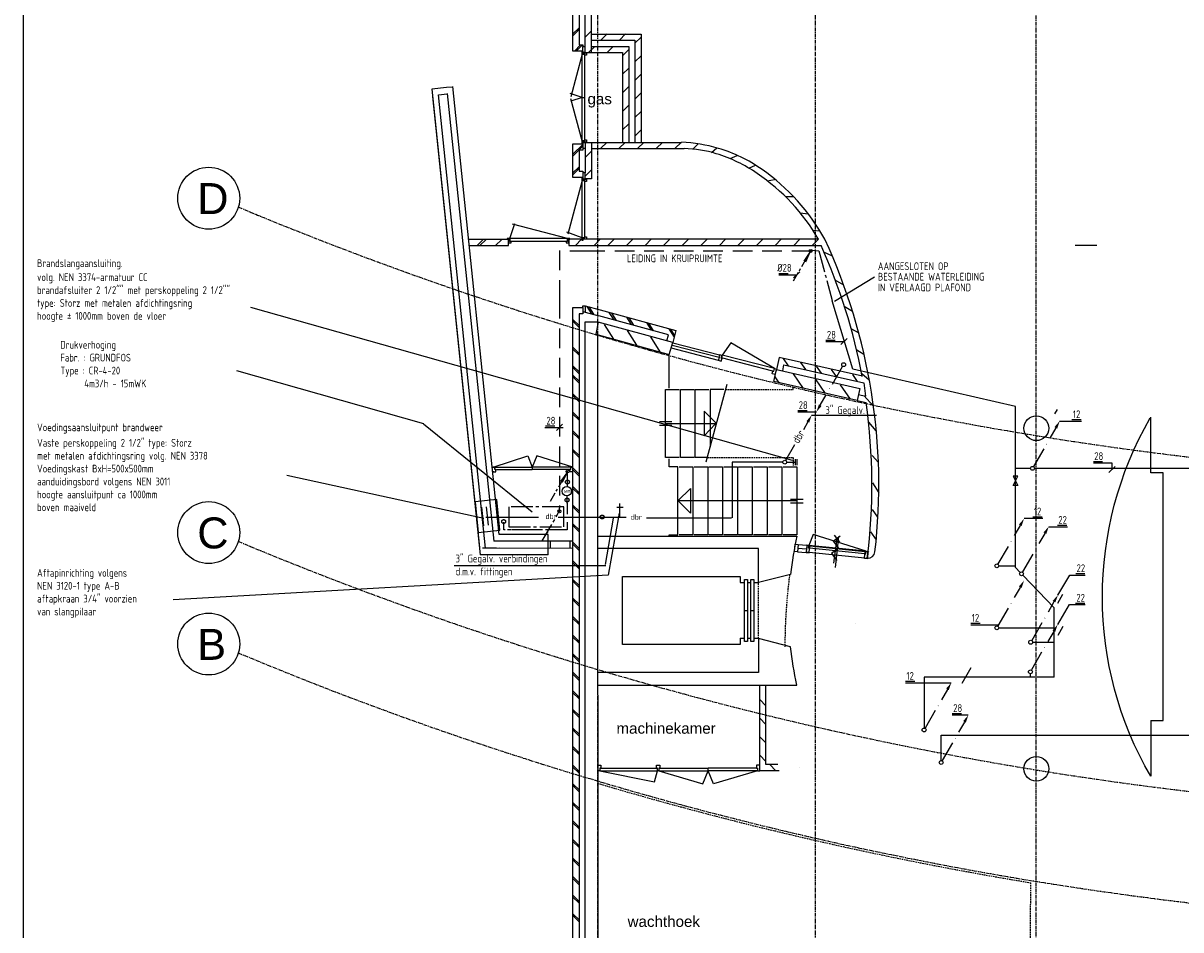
# Model space of a CAD drawing. Extents: x -132501 to 411300, y -42818 to 427495.
# Tile 243 of 256: x 118560 to 137256, y 213390 to 228034. Entities that reach past the tile are written whole.
import ezdxf

# ---------------------------------------------------------------- set-up
doc = ezdxf.new("R2010")
doc.units = 0
doc.header["$LTSCALE"] = 50
for name, pattern in [('CENTER', [2, 1.25, -0.25, 0.25, -0.25]), ('DASHDOT', [300, 250, -25, 0, -25]), ('DASHED', [0.75, 0.5, -0.25]), ('DOT', [50, 0, -50]), ('HIDDEN', [9.525, 6.35, -3.175]), ('KWATER', [10, 7, -1, 1, -1])]:
    doc.linetypes.add(name, pattern=pattern)
doc.layers.get('0').update_dxf_attribs({"linetype": 'CONTINUOUS'})
for name, color, linetype in [('53---0--WATERINST', 2, 'CONTINUOUS'), ('53WA', 3, 'DASHDOT'), ('BOUW', 1, 'CONTINUOUS'), ('KADER', 7, 'CONTINUOUS'), ('STRAMIEN', 2, 'CENTER')]:
    doc.layers.add(name, color=color, linetype=linetype)
doc.styles.add('ISO18', font='iso', dxfattribs={"width": 0.9, "height": 100})
doc.styles.add('ISO25', font='ISO', dxfattribs={"width": 0.9, "height": 125})
doc.styles.get("Standard").update_dxf_attribs({"font": 'ARIAL.TTF'})

# ---------------------------------------------------------------- blocks, each defined once
blk = doc.blocks.new('KADERA0')
at = {"layer": 'KADER', "color": 4}
blk.add_line((25, 831), (25, 10), dxfattribs=at)
blk = doc.blocks.new('KW2')
at = {"color": 2, "linetype": 'Continuous'}
for p, q in [((376, 653), (281, 488)), ((181, 315), (17, 31))]:
    blk.add_line(p, q, dxfattribs=at)
blk.add_circle((0, 0), 31.2, dxfattribs=at)
blk.add_solid([(356, 668), (399, 643), (440, 764)], dxfattribs=at)
at = {"color": 2, "linetype": 'Continuous', "style": 'ISO25', "width": 0.9}
blk.add_text('.', height=125, rotation=240, dxfattribs=at).set_placement((229, 407))
blk = doc.blocks.new('DBR2')
at = {"layer": '53WA', "color": 2, "linetype": 'Continuous'}
for p, q in [((373, 650), (301, 524)), ((159, 279), (14, 27))]:
    blk.add_line(p, q, dxfattribs=at)
blk.add_circle((0, 0), 31.2, dxfattribs=at)
blk.add_solid([(350, 663), (394, 638), (434, 759)], dxfattribs=at)
at = {"layer": '53WA', "color": 1, "linetype": 'Continuous', "style": 'ISO25', "width": 0.9}
blk.add_text('dbr', height=125, rotation=60, dxfattribs=at).set_placement((221, 290))
blk = doc.blocks.new('KW3')
at = {"color": 2, "linetype": 'Continuous'}
for p, q in [((-181, -315), (-17, -31)), ((-376, -653), (-281, -488))]:
    blk.add_line(p, q, dxfattribs=at)
blk.add_circle((0, 0), 31.2, dxfattribs=at)
blk.add_solid([(-356, -668), (-399, -643), (-440, -764)], dxfattribs=at)
at = {"color": 2, "linetype": 'Continuous', "style": 'ISO25', "width": 0.9}
blk.add_text('.', height=125, rotation=60, dxfattribs=at).set_placement((-229, -407))
blk = doc.blocks.new('L')
at = {"layer": '53WA', "color": 1, "linetype": 'DASHDOT'}
blk.add_line((-50, -50), (50, 50), dxfattribs=at)
blk = doc.blocks.new('13203', base_point=(6000, 4000))
at = {"layer": 'BOUW', "linetype": 'Continuous'}
for p, q in [((6500, 3750), (6500, 4250)), ((6000, 4050), (7000, 4050)), ((6000, 3950), (6000, 4050)), ((7000, 3950), (6000, 3950)), ((6050, 4015), (6950, 4015)), ((6950, 4015), (6965, 4015)), ((6950, 3940), (6950, 4015)), ((7000, 3940), (6950, 3940)), ((6965, 4060), (7000, 4060)), ((6965, 4015), (6965, 4060)), ((7000, 4060), (7000, 4050)), ((7000, 4050), (7000, 3950)), ((7000, 3950), (7000, 3940))]:
    blk.add_line(p, q, dxfattribs=at)
for points in [[(6035, 4060), (6915, 4240), (6965, 4060)], [(6500, 3750), (6500, 4250)], [(6000, 3950), (6000, 3940), (6050, 3940), (6050, 4015), (6035, 4015), (6035, 4060), (6000, 4060), (6000, 4050)], [(6035, 4060), (6965, 4060)], [(6050, 3950), (6050, 4050)], [(6050, 3950), (6050, 4050)], [(6950, 3950), (6950, 4050)], [(6950, 3950), (6950, 4050)]]:
    blk.add_lwpolyline(points, dxfattribs=at)
blk.add_lwpolyline([(6000, 3950), (6000, 4050), (7000, 4050), (7000, 3950)], close=True, dxfattribs=at)
blk = doc.blocks.new('13292', base_point=(28250, 32000))
at = {"layer": 'BOUW', "linetype": 'Continuous'}
for p, q in [((28650, 32000), (28250, 32000)), ((28400, 32050), (28300, 31950)), ((28500, 31950), (28400, 32050)), ((28600, 32050), (28500, 31950)), ((28700, 32050), (28600, 31950))]:
    blk.add_line(p, q, dxfattribs=at)
blk.add_lwpolyline([(28600, 32050), (28700, 31950)], dxfattribs=at)
blk = doc.blocks.new('W230')
at = {"color": 3}
for p, q in [((0, 0.75), (0, -0.75)), ((0, -0.75), (3, 0.75)), ((3, -0.75), (0, 0.75)), ((3, 0.75), (3, -0.75))]:
    blk.add_line(p, q, dxfattribs=at)
at = {"color": 3, "style": 'ISO18', "width": 0.9, "flags": 3}
blk.add_attdef('CODE', (0.54, -1.07), '', height=1.8, dxfattribs=at)
blk = doc.blocks.new('C177')
at = {"color": 3, "linetype": 'Continuous'}
for p, q in [((-2.04, -3.53), (-1.53, -2.65)), ((-1.02, -1.76), (-0.25, -0.43)), ((-5.54, -9.6), (-2.47, -4.27))]:
    blk.add_line(p, q, dxfattribs=at)
blk.add_circle((0, 0), 0.5, dxfattribs=at)
at = {"linetype": 'Continuous'}
blk.add_solid([(-3.54, -6.73), (-5.54, -9.6), (-4.06, -6.43)], dxfattribs=at)
blk = doc.blocks.new('C176')
at = {"color": 3, "linetype": 'Continuous'}
for p, q in [((-2.89, -5), (-0.44, -0.76)), ((-5.57, -9.65), (-3.99, -6.91)), ((-3.69, -6.39), (-3.29, -5.7))]:
    blk.add_line(p, q, dxfattribs=at)
at = {"linetype": 'Continuous'}
for q in [(-2.25, -3.3), (-1.73, -3.6)]:
    blk.add_line((-0.25, -0.43), q, dxfattribs=at)
at = {"color": 3, "linetype": 'Continuous'}
blk.add_circle((0, 0), 0.5, dxfattribs=at)
at = {"linetype": 'Continuous'}
blk.add_solid([(-1.73, -3.6), (-0.25, -0.43), (-2.25, -3.3)], dxfattribs=at)

msp = doc.modelspace()

# ---------------------------------------------------------------- linework, layer by layer
at = {"layer": '53---0--WATERINST', "color": 5, "linetype": 'HIDDEN'}
for p, q in [((127221.9466, 224359.9753), (127221.9466, 223722.8215)), ((127708.0618, 224353.3452), (127222.7227, 224353.3452)), ((131289.9671, 224353.3452), (127708.0618, 224353.3452)), ((127221.146, 223730.2331), (127221.146, 223578.3452)), ((127221.146, 223578.3452), (127221.146, 220202.279))]:
    msp.add_line(p, q, dxfattribs=at)
at = {"layer": '53---0--WATERINST', "color": 5, "linetype": 'KWATER'}
for p, q in [((131282.7389, 224369.6865), (131409.5291, 224357.4227)), ((131409.5291, 224357.4227), (131626.2993, 223556.1883)), ((127346.1151, 220698.406), (127346.1151, 220547.5262)), ((127346.2018, 220796.3762), (127346.2018, 220700.6177)), ((127346.1151, 220282.9065), (127346.1151, 220398.9677)), ((127346.2018, 220284.2731), (127346.2018, 220102.6149)), ((127221.0145, 220142.6485), (127221.0145, 220204.3352)), ((126322.0126, 219850.9958), (126322.0126, 219973.0517)), ((127346.2018, 219973.0517), (127346.2018, 219850.9958)), ((126846.2409, 219850.9958), (126324.2194, 219850.9958)), ((126905.8246, 219850.9958), (126383.803, 219850.9958)), ((127346.2018, 219850.9958), (126720.7646, 219850.9958))]:
    msp.add_line(p, q, dxfattribs=at)
at = {"layer": '53---0--WATERINST', "color": 2, "linetype": 'KWATER'}
msp.add_lwpolyline([(127290.5751, 219901.1543), (127290.5751, 220220.0793), (126403.1145, 220220.0793), (126403.1145, 219901.1543)], close=True, dxfattribs=at)
for centre in [(127349.7125, 220622.4143), (127344.5152, 220331.5075), (127910.8536, 220057.8714), (126320.6274, 219983.4583)]:
    msp.add_circle(centre, 31.3975, dxfattribs=at)
at = {"layer": '53WA', "color": 1, "linetype": 'Continuous'}
for p, q in [((135547.6259, 224449.8929), (135901.155, 224449.8929)), ((130762.4523, 223992.7255), (130912.4523, 223992.7255)), ((130762.4523, 223967.7255), (131062.4523, 223967.7255)), ((132307.4653, 223930.7668), (131662.0226, 223538.7312)), ((130985.1178, 220968.0341), (122235.1178, 223443.0341)), ((131525.4222, 222916.138), (131675.4222, 222916.138)), ((131525.4222, 222891.138), (131825.4222, 222891.138)), ((125033.6399, 221562.8092), (122010.1178, 222418.0341)), ((131070.425, 221779.638), (131220.425, 221779.638)), ((131070.425, 221754.638), (131370.425, 221754.638)), ((135221.5455, 221721.997), (135264.4374, 221796.1811)), ((126780.5697, 220137.4161), (125024.8771, 221558.7687)), ((131293.1052, 221701.2255), (132339.8962, 221701.2255)), ((135299.2229, 221606.2698), (135652.752, 221606.2698)), ((135498.4701, 221631.2698), (135648.4701, 221631.2698)), ((126983.8148, 221503.1132), (127283.8148, 221503.1132)), ((126995.7292, 221528.1132), (127145.7292, 221528.1132)), ((135843.4353, 220955.7437), (135993.4353, 220955.7437)), ((135843.4353, 220930.7437), (136143.4353, 220930.7437)), ((136143.4353, 220930.7437), (136143.4353, 220823.9186)), ((125999.2287, 220035.3777), (122818.6445, 220725.3457)), ((128185.1178, 220118.0341), (128010.1178, 219118.0341)), ((134868.0164, 220061.5349), (135018.0164, 220061.5349)), ((128089.3228, 220036.4589), (127959.1456, 219292.5892)), ((134728.246, 220036.5349), (135028.246, 220036.5349)), ((135123.7665, 219900.0362), (135423.7665, 219900.0362)), ((135263.5369, 219925.0362), (135413.5369, 219925.0362)), ((125518.9076, 219274.1709), (127968.9076, 219274.1709)), ((135558.3031, 219145.6467), (135708.3031, 219145.6467)), ((128010.1178, 219118.0341), (120985.1178, 218718.0341)), ((135272.4569, 218797.2041), (135462.7826, 219120.6467)), ((135462.7826, 219120.6467), (135712.585, 219120.6467)), ((135269.5707, 218667.2174), (135352.8381, 218812.6181)), ((135268.5703, 218319.919), (135458.896, 218643.3616)), ((135458.896, 218643.3616), (135708.6984, 218643.3616)), ((135554.4164, 218668.3616), (135704.4164, 218668.3616)), ((133865.8329, 218343.4318), (134015.8329, 218343.4318)), ((133865.8329, 218318.4318), (134311.551, 218318.4318)), ((135273.4573, 218151.4415), (135356.7247, 218296.8423)), ((133722.731, 217374.8104), (133868.4491, 217624.0689)), ((132810.1203, 217405.7451), (132960.1203, 217405.7451)), ((132810.1203, 217380.7451), (133547.2745, 217380.7451)), ((133565.4752, 216886.4566), (133715.4752, 216886.4566)), ((133565.4752, 216861.4566), (133820.8677, 216861.4566))]:
    msp.add_line(p, q, dxfattribs=at)
at = {"layer": '53WA', "color": 3, "linetype": 'DASHDOT'}
for p, q in [((131960.1178, 222443.0341), (131627.3836, 223547.1066)), ((134585.1178, 221843.0341), (131960.1178, 222443.0341)), ((134585.1178, 219243.0341), (134585.1178, 221843.0341)), ((134835.1178, 220843.0341), (134585.1178, 220843.0341)), ((134310.1178, 219268.0341), (134585.1178, 219268.0341)), ((134661.6964, 219163.3923), (134585.1178, 219243.0341)), ((135210.1178, 218593.0341), (134705.4179, 219117.9219)), ((135210.1178, 217468.0341), (135210.1178, 218593.0341)), ((134310.1178, 218268.0341), (135210.1178, 218268.0341)), ((134855.7955, 218037.4253), (135209.478, 218037.4253)), ((135210.1178, 217468.0341), (133110.1178, 217468.0341)), ((133110.1178, 217468.0341), (133110.1178, 216643.0341)), ((134820.816, 217525.4986), (134820.816, 217467.7625)), ((133385.1178, 216118.0341), (133385.1178, 216534.779)), ((133385.1178, 216534.779), (137978.8678, 216534.779))]:
    msp.add_line(p, q, dxfattribs=at)
at = {"layer": '53WA', "color": 2, "linetype": 'Continuous'}
for p, q in [((131035.1178, 220893.0341), (131035.1178, 220993.0341)), ((131060.1178, 220893.0341), (131060.1178, 220993.0341)), ((130885.1178, 220943.0341), (131035.1178, 220943.0341)), ((126207.3653, 220339.9336), (125859.2069, 220304.076)), ((125859.2069, 220304.076), (125910.4321, 219806.7069)), ((126258.5904, 219842.5646), (126207.3653, 220339.9336)), ((128195.3609, 220050.4328), (128195.3609, 220275.4328)), ((125999.6609, 219916.4258), (125968.9258, 220214.8472)), ((126074.2662, 219924.1096), (126043.5311, 220222.531)), ((128149.0621, 220214.3347), (128249.0621, 220214.3347)), ((125910.4321, 219806.7069), (126258.5904, 219842.5646))]:
    msp.add_line(p, q, dxfattribs=at)
at = {"layer": '53WA', "color": 5, "linetype": 'Continuous'}
for p, q in [((130835.1178, 220943.0341), (130010.1178, 220943.0341)), ((130010.1178, 220943.0341), (130010.1178, 220043.0341)), ((126034.0047, 220054.1321), (126884.0047, 220054.1321)), ((127198.7479, 220054.1321), (128297.6932, 220054.1321)), ((128625.1464, 220043.0341), (130000.1464, 220043.0341))]:
    msp.add_line(p, q, dxfattribs=at)
at = {"layer": '53WA', "linetype": 'DASHDOT'}
msp.add_line((138318.6346, 220843.0341), (134885.1178, 220843.0341), dxfattribs=at)
at = {"layer": '53WA', "color": 3, "linetype": 'Continuous'}
msp.add_circle((127339.6865, 220473.0178), 75, dxfattribs=at)
at = {"layer": 'BOUW', "linetype": 'Continuous'}
for points in [[(127599.1178, 227583.0341), (127439.1178, 227583.0341), (127439.1178, 231453.0341), (127743.1178, 231453.0341)], [(127743.1178, 231353.0341), (127539.1178, 231353.0341), (127539.1178, 227683.0341), (127599.1178, 227683.0341), (127599.1178, 227658.0341)], [(127639.1178, 227558.0341), (127639.1178, 231148.0341)], [(127639.1178, 227558.0341), (127739.1178, 227558.0341), (127739.1178, 231148.0341)], [(127439.1178, 227859.0341), (127539.1178, 227959.0341)], [(127439.1178, 227829.0341), (127539.1178, 227929.0341)], [(127739.1178, 227908.0341), (127639.1178, 227808.0341)], [(127739.1178, 227858.0341), (128539.1178, 227858.0341), (128539.1178, 226107.0341)], [(127739.1178, 227758.0341), (128439.1178, 227758.0341), (128439.1178, 226107.0341)], [(127990.1178, 227859.0341), (127889.1178, 227758.0341)], [(128290.1178, 227859.0341), (128189.1178, 227758.0341)], [(128539.1178, 227808.0341), (128439.1178, 227708.0341)], [(127463.1178, 227583.0341), (127563.1178, 227683.0341)], [(127491.1178, 227583.0341), (127591.1178, 227683.0341)], [(127597.1178, 227576.0341), (127597.1178, 227556.0341), (127657.1178, 227556.0341), (127657.1178, 227516.0341), (127632.1178, 227516.0341), (127632.1178, 227536.0341), (127587.1178, 227536.0341), (127587.1178, 227576.0341), (127597.1178, 227576.0341)], [(127639.1178, 227558.0341), (127599.1178, 227558.0341), (127599.1178, 227658.0341), (127639.1178, 227658.0341)], [(127790.1178, 227659.0341), (127689.1178, 227558.0341)], [(127739.1178, 227658.0341), (128339.1178, 227658.0341), (128339.1178, 226107.0341)], [(127739.1178, 227558.0341), (128239.1178, 227558.0341), (128239.1178, 226107.0341)], [(128090.1178, 227659.0341), (127989.1178, 227558.0341)], [(128339.1178, 227608.0341), (128239.1178, 227508.0341)], [(127587.1178, 227534.0341), (127405.1178, 226842.0341)], [(127587.1178, 226132.0341), (127587.1178, 227534.0341), (127627.1178, 227534.0341), (127627.1178, 226132.0341), (127587.1178, 226132.0341)], [(128539.1178, 227508.0341), (128439.1178, 227408.0341)], [(128339.1178, 227308.0341), (128239.1178, 227208.0341)], [(128539.1178, 227208.0341), (128439.1178, 227108.0341)], [(125398.9811, 226992.261), (125158.8227, 226967.332), (125927.4748, 219562.3774)], [(125495.7526, 227002.3061), (125398.9811, 226992.261)], [(125498.6723, 227002.6092), (125495.7526, 227002.3061)], [(126249.424, 219775.7415), (125498.6936, 227008.0441)], [(128339.1178, 227008.0341), (128239.1178, 226908.0341)], [(125173.2186, 226851.081), (125170.1097, 226850.7583), (125938.7618, 219445.8037)], [(126029.0127, 219552.7377), (125268.613, 226878.1912), (125409.3059, 226892.7955)], [(125408.7655, 226898.0019), (126159.1732, 219668.8074)], [(125511.3435, 226886.1792), (125508.7477, 226885.9097)], [(127587.1178, 226832.0341), (127396.1178, 226896.0341)], [(127587.1178, 226832.0341), (127403.1178, 226771.0341)], [(127587.1178, 226132.0341), (127405.1178, 226812.0341)], [(127587.1178, 226832.0341), (127627.1178, 226832.0341)], [(128539.1178, 226908.0341), (128439.1178, 226808.0341)], [(128339.1178, 226708.0341), (128239.1178, 226608.0341)], [(128539.1178, 226608.0341), (128439.1178, 226508.0341)], [(128339.1178, 226408.0341), (128239.1178, 226308.0341)], [(128539.1178, 226308.0341), (128439.1178, 226208.0341)], [(127439.1178, 226083.0341), (127599.1178, 226083.0341), (127599.1178, 225983.0341), (127539.1178, 225983.0341), (127539.1178, 225643.0341), (127599.1178, 225643.0341), (127599.1178, 225543.0341), (127439.1178, 225543.0341), (127439.1178, 226083.0341)], [(127439.1178, 225915.0341), (127599.1178, 226075.0341)], [(127439.1178, 225885.0341), (127599.1178, 226045.0341)], [(127587.1178, 226090.0341), (127587.1178, 226130.0341), (127632.1178, 226130.0341), (127632.1178, 226150.0341), (127657.1178, 226150.0341), (127657.1178, 226110.0341), (127597.1178, 226110.0341), (127597.1178, 226090.0341), (127587.1178, 226090.0341)], [(127599.1178, 226083.0341), (127599.1178, 226108.0341), (127639.1178, 226108.0341), (127639.1178, 226008.0341), (127599.1178, 226008.0341)], [(127639.1178, 226108.0341), (127739.1178, 226108.0341), (127739.1178, 225518.0341), (127639.1178, 225518.0341)], [(127739.1178, 226108.0341), (129192.1178, 226108.2341)], [(127888.1178, 226012.0341), (127984.1178, 226108.0341)], [(128188.1178, 226012.0341), (128284.1178, 226108.0341)], [(128488.1178, 226012.0341), (128584.1178, 226108.0341)], [(128788.1178, 226012.0341), (128884.1178, 226108.0341)], [(129088.1178, 226012.0341), (129184.1178, 226108.0341)], [(129375.1178, 225999.0341), (129460.1178, 226084.0341)], [(127639.1178, 226008.0341), (127639.1178, 225618.0341)], [(127739.1178, 225964.0341), (127639.1178, 225864.0341)], [(127739.1178, 226008.0341), (129236.1178, 226008.0341)], [(129679.1178, 225944.0341), (129761.1178, 226018.0341)], [(129978.1178, 225846.0341), (130090.1178, 225896.0341)], [(127439.1178, 225615.0341), (127539.1178, 225715.0341)], [(127439.1178, 225585.0341), (127539.1178, 225685.0341)], [(130279.1178, 225691.0341), (130386.1178, 225740.0341)], [(127587.1178, 225494.0341), (127356.1178, 224627.0341)], [(127597.1178, 225536.0341), (127597.1178, 225516.0341), (127657.1178, 225516.0341), (127657.1178, 225476.0341), (127632.1178, 225476.0341), (127632.1178, 225496.0341), (127587.1178, 225496.0341), (127587.1178, 225536.0341), (127597.1178, 225536.0341)], [(127587.1178, 224566.0341), (127587.1178, 225494.0341), (127627.1178, 225494.0341), (127627.1178, 224566.0341), (127587.1178, 224566.0341)], [(127599.1178, 225543.0341), (127599.1178, 225518.0341), (127639.1178, 225518.0341), (127639.1178, 225618.0341), (127599.1178, 225618.0341)], [(127739.1178, 225664.0341), (127639.1178, 225564.0341)], [(130578.1178, 225487.0341), (130695.1178, 225507.0341)], [(130875.1178, 225234.0341), (130993.1178, 225234.0341)], [(131108.1178, 224971.0341), (131238.1178, 224956.0341)], [(126419.1492, 224553.0683), (126498.1492, 224800.0683)], [(127349.1492, 224553.0683), (126462.1492, 224789.0683)], [(126379.1492, 224543.0683), (126399.1492, 224543.0683), (126399.1492, 224483.0683), (126439.1492, 224483.0683), (126439.1492, 224508.0683), (126419.1492, 224508.0683), (126419.1492, 224553.0683), (126379.1492, 224553.0683), (126379.1492, 224543.0683)], [(127349.1492, 224553.0683), (126421.1492, 224553.0683), (126421.1492, 224513.0683), (127349.1492, 224513.0683), (127349.1492, 224553.0683)], [(127391.1492, 224553.0683), (127351.1492, 224553.0683), (127351.1492, 224508.0683), (127331.1492, 224508.0683), (127331.1492, 224483.0683), (127371.1492, 224483.0683), (127371.1492, 224543.0683), (127391.1492, 224543.0683), (127391.1492, 224553.0683)], [(127587.1178, 224566.0341), (127338.1178, 224658.0341)], [(127587.1178, 224524.0341), (127587.1178, 224564.0341), (127632.1178, 224564.0341), (127632.1178, 224584.0341), (127657.1178, 224584.0341), (127657.1178, 224544.0341), (127597.1178, 224544.0341), (127597.1178, 224524.0341), (127587.1178, 224524.0341)], [(131317.1178, 224689.0341), (131423.1178, 224678.0341)], [(126067.9732, 224539.7855), (125755.3738, 224539.7855)], [(125759.6374, 224439.7855), (126395.6374, 224439.7855), (126395.6374, 224539.7855), (125784.6374, 224539.7855)], [(125765.8945, 224439.7855), (126067.9732, 224439.7855)], [(125859.6374, 224539.7855), (125797.3155, 224539.7855)], [(125797.3155, 224439.7855), (125834.6374, 224439.7855)], [(125990.6374, 224539.7855), (125890.6374, 224439.7855)], [(126036.2951, 224539.7855), (125936.2951, 224439.7855)], [(126290.6374, 224539.7855), (126190.6374, 224439.7855)], [(128010.1178, 224542.0341), (127374.1178, 224542.0341), (127374.1178, 224442.0341), (127985.1178, 224442.0341)], [(127479.1178, 224442.0341), (127579.1178, 224542.0341)], [(127779.1178, 224442.0341), (127879.1178, 224542.0341)], [(127910.1178, 224442.0341), (128460.1178, 224442.0341)], [(128510.1178, 224542.0341), (127935.1178, 224542.0341)], [(128004.1178, 224442.0341), (128104.1178, 224542.0341)], [(128210.1178, 224442.0341), (128760.1178, 224442.0341)], [(128810.1178, 224542.0341), (128235.1178, 224542.0341)], [(128304.1178, 224442.0341), (128404.1178, 224542.0341)], [(128304.1178, 224442.0341), (128404.1178, 224542.0341)], [(128604.1178, 224442.0341), (128704.1178, 224542.0341)], [(128760.1178, 224442.0341), (131448.1178, 224442.0341)], [(131404.1178, 224542.0341), (128810.1178, 224542.0341)], [(128904.1178, 224442.0341), (129004.1178, 224542.0341)], [(129204.1178, 224442.0341), (129304.1178, 224542.0341)], [(129504.1178, 224442.0341), (129604.1178, 224542.0341)], [(129804.1178, 224442.0341), (129904.1178, 224542.0341)], [(130104.1178, 224442.0341), (130204.1178, 224542.0341)], [(130404.1178, 224442.0341), (130504.1178, 224542.0341)], [(130704.1178, 224442.0341), (130804.1178, 224542.0341)], [(131004.1178, 224442.0341), (131104.1178, 224542.0341)], [(131304.1178, 224442.0341), (131404.1178, 224542.0341)], [(131493.8178, 224333.4341), (131616.8178, 224279.4341)], [(131669.8178, 223890.4341), (131810.8178, 223806.4341)], [(127439.1178, 223289.0341), (127439.1178, 223441.0341), (127599.1178, 223441.0341), (127599.1178, 223341.0341), (127539.1178, 223341.0341), (127539.1178, 223289.0341)], [(127599.1178, 223441.0341), (127599.1178, 223466.0341), (127639.1178, 223466.0341), (127639.1178, 223366.0341), (127599.1178, 223366.0341)], [(127639.1178, 223466.0341), (127878.0178, 223403.3341)], [(127745.1178, 223339.0341), (127671.1178, 223458.0341)], [(127774.1178, 223332.0341), (127700.1178, 223451.0341)], [(131817.8178, 223464.4341), (131954.8178, 223379.4341)], [(127814.1178, 211321.0341), (127814.1178, 211165.0341), (127439.1178, 211165.0341), (127439.1178, 223289.0341)], [(127439.1178, 223249.0341), (127539.1178, 223149.0341)], [(127539.1178, 223313.0341), (127539.1178, 211265.0341), (127714.1178, 211265.0341), (127714.1178, 211321.0341), (127814.1178, 211321.0341)], [(127639.1178, 223366.0341), (127856.6178, 223305.7341)], [(127878.0178, 223403.3341), (129102.8178, 223068.4341), (129049.8178, 222876.4341), (128953.8178, 222903.4341), (128979.8178, 222999.4341), (127856.6178, 223305.7341)], [(128020.6178, 223359.6341), (128096.8178, 223240.4341)], [(128061.6178, 223348.6341), (128137.8178, 223229.4341)], [(128305.6178, 223283.6341), (128381.8178, 223164.4341)], [(128339.6178, 223272.6341), (128415.8178, 223153.4341)], [(127439.1178, 223219.0341), (127539.1178, 223119.0341)], [(127636.2769, 219776.1499), (127635.1178, 223208.0341), (127835.1178, 223208.0341), (127835.1178, 223168.0341)], [(127844.8178, 223205.9341), (127806.8178, 223009.5341), (128994.8178, 222683.4341), (129049.8178, 222876.4341), (127844.8178, 223205.9341)], [(127943.4178, 223167.7341), (128095.8178, 222929.4341)], [(128312.4178, 223069.7341), (128464.8178, 222831.4341)], [(128626.6178, 223196.6341), (128702.8178, 223077.4341)], [(128659.6178, 223185.6341), (128735.8178, 223066.4341)], [(128985.8178, 223097.4341), (129071.8178, 222960.4341)], [(129016.8178, 223088.4341), (129078.8178, 222987.4341)], [(131926.8178, 223102.4341), (132054.8178, 223029.4341)], [(127836.1178, 223002.0341), (127839.1178, 211364.5341), (127639.1178, 211364.5341), (127636.3879, 219447.6281)], [(128690.4178, 222964.7341), (128842.8178, 222726.4341)], [(129052.5055, 222869.9323), (129808.2238, 222676.7777)], [(130693.1981, 222454.854), (129988.6333, 222872.3279), (129849.3258, 222670.5399)], [(127439.1178, 222799.9718), (127539.1178, 222699.9718)], [(127439.1178, 222769.9718), (127539.1178, 222669.9718)], [(129026.9005, 222787.3555), (129786.8421, 222593.1215)], [(129041.1433, 222830.1618), (129797.9855, 222636.72)], [(129789.3077, 222599.0408), (129786.8314, 222589.3522), (129835.2741, 222576.9707), (129846.4175, 222620.5692), (129831.8847, 222624.2836), (129843.028, 222667.8821), (129809.1181, 222676.5491), (129806.6418, 222666.8606)], [(129808.4762, 222676.5454), (129797.3329, 222632.947)], [(132023.8178, 222757.4341), (132136.8178, 222688.4341)], [(127439.1178, 222499.9718), (127539.1178, 222399.9718)], [(128995.1178, 222138.0341), (128994.8178, 222662.4341)], [(129798.2091, 222636.3752), (129787.0657, 222592.7768)], [(129849.3258, 222670.5399), (129838.1824, 222626.9414)], [(130667.522, 222414.97), (129838.1824, 222626.9414)], [(130693.1981, 222454.854), (129849.3258, 222670.5399)], [(132112.8178, 222329.4341), (130771.8178, 222635.4341), (130727.8178, 222441.4341), (130826.8178, 222417.4341), (130846.8178, 222516.4341), (132136.8178, 222222.4341), (132162.8178, 222010.4341)], [(130918.8178, 222500.4341), (130838.1178, 222616.6341)], [(131199.8178, 222437.4341), (131119.1178, 222553.6341)], [(131451.8178, 222379.4341), (131371.1178, 222495.6341)], [(127439.1178, 222469.9718), (127539.1178, 222369.9718)], [(127439.1178, 222349.0341), (127539.1178, 222249.0341)], [(127439.1178, 222319.0341), (127539.1178, 222219.0341)], [(130707.2976, 222368.6785), (130704.8213, 222358.99), (130656.3786, 222371.3715), (130667.522, 222414.97), (130682.0548, 222411.2555), (130693.1981, 222454.854), (130727.108, 222446.1869), (130707.2976, 222368.6785)], [(130682.8178, 222244.4341), (130727.8178, 222441.4341), (132072.8178, 222131.4341), (132028.4178, 221937.3341), (130682.8178, 222244.4341)], [(130771.8178, 222224.4341), (130704.0178, 222322.0341)], [(131160.8178, 222135.4341), (130999.5178, 222367.8341)], [(131697.8178, 222324.4341), (131617.1178, 222440.6341)], [(132035.8178, 222246.4341), (131956.8178, 222359.8341)], [(132105.7178, 222376.4341), (132222.1178, 222274.0341)], [(129155.1178, 221018.0341), (128935.1178, 221018.0341), (128935.1178, 222118.0341), (129155.1178, 222118.0341)], [(129395.1178, 221018.0341), (129175.1178, 221018.0341), (129175.1178, 222118.0341), (129395.1178, 222118.0341)], [(129610.1178, 221018.0341), (129415.1178, 221018.0341), (129415.1178, 222118.0341), (129635.1178, 222118.0341)], [(129875.1178, 222118.0341), (129655.1178, 222118.0341), (129655.1178, 221189.0341)], [(131515.8178, 222054.4341), (131354.5178, 222286.8341)], [(131918.8178, 221960.4341), (131757.5178, 222192.8341)], [(127439.1178, 222049.0341), (127539.1178, 221949.0341)], [(127439.1178, 222019.0341), (127539.1178, 221919.0341)], [(132028.4178, 221937.3341), (132173.8178, 221905.4341)], [(132050.8178, 222036.4341), (132162.8178, 222010.4341)], [(132138.8178, 222018.4341), (132292.8178, 221847.4341)], [(127439.1178, 221749.0341), (127539.1178, 221649.0341)], [(128935.1178, 221568.0341), (129756.1178, 221568.0341), (129556.1178, 221768.0341), (129556.1178, 221368.0341), (129740.1178, 221563.0341)], [(127439.1178, 221719.0341), (127539.1178, 221619.0341)], [(128835.1178, 221598.0341), (129035.1178, 221598.0341)], [(132211.1178, 221588.4341), (132330.8178, 221449.4341)], [(136769.1178, 216770.0341), (136969.1178, 216770.0341), (136969.1178, 220770.0341), (136769.1178, 220770.0341), (136769.1178, 221670.0341)], [(127439.1178, 221449.0341), (127539.1178, 221349.0341)], [(127439.1178, 221419.0341), (127539.1178, 221319.0341)], [(128835.1178, 221538.0341), (129035.1178, 221538.0341)], [(126152.4036, 220861.5621), (126709.0653, 221042.7627), (126782.4955, 220860.8616)], [(127434.6941, 220860.0965), (126854.2917, 221043.3768), (126782.4068, 220860.8595)], [(127439.1178, 221149.0341), (127539.1178, 221049.0341)], [(127439.1178, 221119.0341), (127539.1178, 221019.0341)], [(128995.1178, 219758.0341), (128995.1178, 219768.0341), (129135.1178, 219768.0341), (129135.1178, 220868.0341), (128995.1178, 220868.0341), (128995.1178, 220998.0341)], [(132272.8178, 221051.4341), (132372.8178, 220938.4341)], [(126151.9718, 220796.0359), (126151.9718, 220788.0359), (126191.9718, 220788.0359), (126191.9718, 220824.0359), (126179.9718, 220824.0359), (126179.9718, 220860.0359), (126151.9718, 220860.0359), (126151.9718, 220852.0359)], [(126181.6206, 220860.8598), (126303.7531, 220860.8598)], [(126206.4751, 220824.8598), (126782.4036, 220824.8598)], [(126208.5361, 220860.8598), (126782.4036, 220860.8598)], [(126782.4036, 220860.8598), (126782.4036, 220824.8598)], [(127402.7935, 220860.8598), (126782.4036, 220860.8598)], [(127402.7935, 220824.8598), (126782.4036, 220824.8598)], [(127431.4227, 220796.3227), (127431.4227, 220788.3227), (127391.4227, 220788.3227), (127391.4227, 220824.3227), (127403.4227, 220824.3227), (127403.4227, 220860.3227), (127431.4227, 220860.3227), (127431.4227, 220796.3227)], [(127439.1178, 220849.0341), (127539.1178, 220749.0341)], [(127439.1178, 220819.0341), (127539.1178, 220719.0341)], [(129155.1178, 220868.0341), (129375.1178, 220868.0341), (129375.1178, 219768.0341), (129155.1178, 219768.0341)], [(129395.1178, 220868.0341), (129615.1178, 220868.0341), (129615.1178, 219768.0341), (129395.1178, 219768.0341)], [(129635.1178, 220868.0341), (129855.1178, 220868.0341), (129855.1178, 219768.0341), (129635.1178, 219768.0341)], [(129875.1178, 220868.0341), (130095.1178, 220868.0341), (130095.1178, 219768.0341), (129875.1178, 219768.0341)], [(130115.1178, 220868.0341), (130335.1178, 220868.0341), (130335.1178, 219768.0341), (130115.1178, 219768.0341)], [(130355.1178, 220868.0341), (130575.1178, 220868.0341), (130575.1178, 219768.0341), (130355.1178, 219768.0341)], [(130595.1178, 220868.0341), (130815.1178, 220868.0341), (130815.1178, 219768.0341), (130595.1178, 219768.0341)], [(130835.1178, 220868.0341), (131055.1178, 220868.0341), (131055.1178, 219768.0341), (130835.1178, 219768.0341)], [(127439.1178, 220549.0341), (127539.1178, 220449.0341)], [(127439.1178, 220519.0341), (127539.1178, 220419.0341)], [(131055.1178, 220318.0341), (129135.1178, 220318.0341), (129335.1178, 220518.0341), (129335.1178, 220118.0341), (129141.1178, 220315.0341)], [(132275.8178, 220610.4341), (132376.8178, 220445.4341)], [(127439.1178, 220249.0341), (127539.1178, 220149.0341)], [(130955.1178, 220348.0341), (131155.1178, 220348.0341)], [(130955.1178, 220288.0341), (131155.1178, 220288.0341)], [(127439.1178, 220219.0341), (127539.1178, 220119.0341)], [(132270.8178, 220176.4341), (132358.8178, 220057.4341)], [(127439.1178, 219949.0341), (127539.1178, 219849.0341)], [(127439.1178, 219919.0341), (127539.1178, 219819.0341)], [(127036.502, 219774.2102), (126246.7463, 219774.6715)], [(126517.404, 219774.6715), (126249.3856, 219774.8281)], [(127039.5435, 219673.6333), (127039.5089, 219776.1499)], [(127636.3879, 219447.6281), (127636.2769, 219776.1499)], [(132246.8178, 219815.4341), (132334.8178, 219690.4341)], [(126203.2485, 219551.5644), (125980.2953, 219551.6947)], [(127439.7869, 219551.0003), (126028.9742, 219551.8243)], [(126161.533, 219674.8398), (126517.4105, 219674.632)], [(126229.2554, 219674.8398), (127442.1179, 219674.1314)], [(126246.7527, 219674.632), (127365.8112, 219673.9783)], [(127435.1031, 219550.8449), (126251.5819, 219551.5362)], [(127039.5844, 219552.4747), (127039.5435, 219673.6333)], [(127039.6198, 219447.6281), (127039.5844, 219552.4747)], [(127074.5512, 219552.4747), (127074.5103, 219673.6333)], [(127396.2464, 219554.8046), (127396.2055, 219675.9633)], [(127439.1178, 219649.0341), (127539.1178, 219549.0341)], [(127439.1178, 219619.0341), (127539.1178, 219519.0341)], [(131006.8178, 219513.4341), (131016.8178, 219512.4341)], [(131015.8178, 219500.4341), (131027.8178, 219619.4341), (131076.8178, 219614.4341), (131065.8178, 219495.4341), (131015.8178, 219499.4341)], [(131065.8178, 219495.4341), (131203.8178, 219482.4341)], [(131069.9178, 219555.1341), (131208.9178, 219542.1341)], [(131076.8178, 219614.4341), (131215.8178, 219601.4341)], [(125941.1217, 219451.8361), (126517.4015, 219451.4995)], [(125960.1654, 219451.8361), (127034.1741, 219451.2087)], [(126246.7465, 219451.4995), (127038.9268, 219451.0367)], [(127439.1178, 219349.0341), (127539.1178, 219249.0341)], [(127439.1178, 219319.0341), (127539.1178, 219219.0341)], [(127439.1178, 219049.0341), (127539.1178, 218949.0341)], [(127439.1178, 219019.0341), (127539.1178, 218919.0341)], [(130140.1178, 218098.0341), (130140.1178, 217998.0341), (128240.1178, 217998.0341), (128240.1178, 219098.0341), (130140.1178, 219098.0341), (130140.1178, 218998.0341)], [(130140.1178, 218998.0341), (130210.1178, 218998.0341)], [(130210.1178, 218048.0341), (130210.1178, 219048.0341), (130260.1178, 219048.0341), (130260.1178, 218048.0341), (130210.1178, 218048.0341)], [(130260.1178, 218998.0341), (130310.1178, 218998.0341)], [(130310.1178, 218048.0341), (130310.1178, 219048.0341), (130360.1178, 219048.0341), (130360.1178, 218048.0341), (130310.1178, 218048.0341)], [(130360.1178, 218998.0341), (130440.1178, 218998.0341)], [(127439.1178, 218749.0341), (127539.1178, 218649.0341)], [(127439.1178, 218719.0341), (127539.1178, 218619.0341)], [(127439.1178, 218449.0341), (127539.1178, 218349.0341)], [(127439.1178, 218419.0341), (127539.1178, 218319.0341)], [(130210.1178, 218548.0341), (130260.1178, 218548.0341)], [(130310.1178, 218548.0341), (130360.1178, 218548.0341)], [(127439.1178, 218149.0341), (127539.1178, 218049.0341)], [(127439.1178, 218119.0341), (127539.1178, 218019.0341)], [(130140.1178, 218098.0341), (130210.1178, 218098.0341)], [(130260.1178, 218098.0341), (130310.1178, 218098.0341)], [(130360.1178, 218098.0341), (130440.1178, 218098.0341)], [(127439.1178, 217849.0341), (127539.1178, 217749.0341)], [(127439.1178, 217819.0341), (127539.1178, 217719.0341)], [(127439.1178, 217549.0341), (127539.1178, 217449.0341)], [(127439.1178, 217519.0341), (127539.1178, 217419.0341)], [(130767.8178, 215958.4341), (130455.8178, 215958.4341), (130455.8178, 217345.4341)], [(130747.8178, 216058.4341), (130556.8178, 216058.4341), (130555.8178, 217345.4341)], [(127439.1178, 217249.0341), (127539.1178, 217149.0341)], [(127439.1178, 217219.0341), (127539.1178, 217119.0341)], [(130556.8178, 217008.4341), (130456.8178, 217108.4341)], [(127439.1178, 216949.0341), (127539.1178, 216849.0341)], [(127439.1178, 216919.0341), (127539.1178, 216819.0341)], [(130556.8178, 216708.4341), (130456.8178, 216808.4341)], [(127439.1178, 216649.0341), (127539.1178, 216549.0341)], [(127439.1178, 216619.0341), (127539.1178, 216519.0341)], [(130556.8178, 216408.4341), (130456.8178, 216508.4341)], [(127439.1178, 216349.0341), (127539.1178, 216249.0341)], [(127439.1178, 216319.0341), (127539.1178, 216219.0341)], [(130556.8178, 216108.4341), (130456.8178, 216208.4341)], [(127439.1178, 216049.0341), (127539.1178, 215949.0341)], [(127439.1178, 216019.0341), (127539.1178, 215919.0341)], [(127839.8178, 216038.4341), (127839.8178, 216048.4341), (127889.8178, 216048.4341), (127889.8178, 216003.4341), (127874.8178, 216003.4341), (127874.8178, 215958.4341), (127839.8178, 215958.4341), (127839.8178, 215968.4341)], [(127874.8178, 215958.4341), (128754.8178, 215778.4341), (128804.8178, 215958.4341)], [(127874.8178, 215958.4341), (128804.8178, 215958.4341)], [(127889.8178, 216003.4341), (128789.8178, 216003.4341)], [(128789.8178, 216048.4341), (128839.8178, 216048.4341), (128839.8178, 216003.4341), (128824.8178, 216003.4341), (128824.8178, 215958.4341), (128804.8178, 215958.4341), (128804.8178, 216003.4341), (128789.8178, 216003.4341), (128789.8178, 216048.4341)], [(128824.8178, 215958.4341), (129537.8178, 215745.4341), (129622.8178, 215958.4341)], [(128824.8178, 215958.4341), (129622.8178, 215958.4341)], [(128839.8178, 216003.4341), (129622.8178, 216003.4341)], [(130405.8178, 216003.4341), (129622.8178, 216003.4341)], [(129622.8178, 215958.4341), (129622.8178, 216003.4341)], [(130420.8178, 215958.4341), (129707.8178, 215745.4341), (129622.8178, 215958.4341)], [(130420.8178, 215958.4341), (129622.8178, 215958.4341)], [(130455.8178, 216038.4341), (130455.8178, 216048.4341), (130405.8178, 216048.4341), (130405.8178, 216003.4341), (130420.8178, 216003.4341), (130420.8178, 215958.4341), (130455.8178, 215958.4341), (130455.8178, 215968.4341)], [(130717.8178, 215958.4341), (130617.8178, 216058.4341)], [(127439.1178, 215749.0341), (127539.1178, 215649.0341)], [(127439.1178, 215719.0341), (127539.1178, 215619.0341)], [(127439.1178, 215449.0341), (127539.1178, 215349.0341)], [(127439.1178, 215419.0341), (127539.1178, 215319.0341)], [(127439.1178, 215149.0341), (127539.1178, 215049.0341)], [(127439.1178, 215119.0341), (127539.1178, 215019.0341)], [(127439.1178, 214849.0341), (127539.1178, 214749.0341)], [(127439.1178, 214819.0341), (127539.1178, 214719.0341)], [(127439.1178, 214549.0341), (127539.1178, 214449.0341)], [(127439.1178, 214519.0341), (127539.1178, 214419.0341)], [(127439.1178, 214249.0341), (127539.1178, 214149.0341)], [(127439.1178, 214219.0341), (127539.1178, 214119.0341)], [(127439.1178, 213949.0341), (127539.1178, 213849.0341)], [(127439.1178, 213919.0341), (127539.1178, 213819.0341)], [(127439.1178, 213649.0341), (127539.1178, 213549.0341)], [(127439.1178, 213619.0341), (127539.1178, 213519.0341)]]:
    msp.add_lwpolyline(points, dxfattribs=at)
at = {"layer": 'BOUW', "linetype": 'DASHDOT'}
msp.add_lwpolyline([(129591.1178, 220948.0341), (129927.5178, 222203.7341)], dxfattribs=at)
at = {"layer": 'BOUW', "linetype": 'DASHED'}
for points in [[(129905.1178, 222118.0341), (130995.1178, 222118.0341), (130995.8178, 222149.4341)], [(129609.1178, 221018.0341), (130995.1178, 221018.0341), (130995.1178, 220888.0341)], [(130438.1178, 218098.0341), (130438.1178, 218997.0341)]]:
    msp.add_lwpolyline(points, dxfattribs=at)
at = {"layer": 'BOUW', "linetype": 'Continuous'}
for points in [[(136769.1178, 216770.0341), (136769.1178, 215870.0341, -0.268), (136761.4178, 221656.7341)], [(127836.1178, 219748.0341), (131055.1178, 219748.0341, 0.018), (130950.1178, 219130.4341), (130438.1178, 218997.0341), (130438.1178, 219547.0341), (127838.1178, 219547.0341)], [(127836.1178, 217343.0131), (131055.1178, 217343.0131, -0.018), (130950.1178, 217960.6131), (130438.1178, 218094.0131), (130438.1178, 217544.0131), (127838.1178, 217544.0131)]]:
    msp.add_lwpolyline(points, format="xyb", dxfattribs=at)
at = {"layer": 'BOUW', "linetype": 'DASHED'}
msp.add_lwpolyline([(127838.1178, 215756.0341, 0.031), (134828.6178, 214150.7341), (134801.1178, 210746.0341)], format="xyb", dxfattribs=at)
at = {"layer": 'BOUW', "linetype": 'Continuous'}
for centre in [(134921.8178, 221491.4341), (134921.8178, 215990.4341)]:
    msp.add_circle(centre, 200, dxfattribs=at)
for centre, radius, start, end in [((129097.1178, 223666.0341), 2445.1, 73.601, 87.773), ((129161.1178, 223897.0341), 2113, 73.704, 87.965), ((129062.1178, 223651.0341), 2377, 55.312, 73.077), ((129121.1178, 223736.0341), 2371.2, 54.671, 73.68), ((128526.1178, 222877.0341), 3416.1, 29.19, 54.861), ((128619.1178, 222941.0341), 3212.4, 29.893, 55.982), ((122815.8178, 220578.4341), 9457.5, 10.666, 24.112), ((122915.8178, 220578.4341), 9463.1, 353.42, 24.769), ((122815.8178, 220578.4341), 9451.6, 352.79, 8.071), ((132196.5178, 219512.9341), 121.5, 271.232, 351.061)]:
    msp.add_arc(centre, radius, start, end, dxfattribs=at)
at = {"layer": 'BOUW', "linetype": 'DOT'}
msp.add_arc((122815.8178, 220578.4341), 9460, 331.131, 352.639, dxfattribs=at)
at = {"layer": 'BOUW', "linetype": 'DASHED'}
msp.add_arc((139661.8178, 217967.4341), 8799.5, 172.396, 180.033, dxfattribs=at)
at = {"layer": 'STRAMIEN', "color": 1}
for points in [[(127838.8178, 203703.4341), (127838.8178, 233480.4341)], [(131355.8178, 203703.4341), (131355.8178, 233480.4341)], [(134921.8178, 203694.4341), (134921.8178, 233471.4341)]]:
    msp.add_lwpolyline(points, dxfattribs=at)
for points in [[(167664.8178, 223682.5341), (149415.8178, 220878.4341, -0.123), (122041.9178, 225060.9341)], [(167664.8178, 218282.5341), (149415.8178, 215478.4341, -0.123), (122041.9178, 219660.9341)], [(167664.8178, 216482.5341), (149425.8178, 213678.4341, -0.123), (122041.1178, 217860.2341)]]:
    msp.add_lwpolyline(points, format="xyb", dxfattribs=at)
at = {"layer": 'STRAMIEN', "color": 1, "linetype": 'Continuous'}
for centre in [(121557.1178, 225206.0341), (121557.1178, 219806.0341), (121557.1178, 218006.0341)]:
    msp.add_circle(centre, 500, dxfattribs=at)

# ---------------------------------------------------------------- block references
at = {"layer": '53---0--WATERINST', "color": 5, "linetype": 'KWATER', "xscale": 50, "yscale": 50, "zscale": 50}
msp.add_blockref('C176', (131279.8361, 224355.3219), dxfattribs=at)
at = {"layer": '53---0--WATERINST', "color": 2, "linetype": 'KWATER', "xscale": 50, "yscale": 50, "zscale": 50}
for name, p in [('C176', (127353.04, 220793.3079)), ('C177', (127220.7749, 220150.3145))]:
    msp.add_blockref(name, p, dxfattribs=at)
at = {"layer": '53WA', "color": 1, "linetype": 'Continuous'}
for p in [(131053.5307, 223967.7255), (131816.5007, 222891.138), (127221.7288, 221504.6716), (136143.4353, 220823.9186)]:
    msp.add_blockref('L', p, dxfattribs=at)
at = {"layer": '53WA', "color": 5, "linetype": 'Continuous'}
msp.add_blockref('KW3', (131810.1178, 222518.0341), dxfattribs=at)
at = {"layer": '53WA', "color": 2, "linetype": 'Continuous'}
for name, p in [('DBR2', (130860.1178, 220943.0341)), ('KW2', (134860.1178, 220843.0341)), ('KW2', (134285.1178, 219268.0341)), ('KW2', (134683.3533, 219139.6215)), ('KW2', (134285.1178, 218268.0341)), ('KW2', (134831.451, 218034.4931)), ('KW2', (134827.5644, 217557.208)), ('KW2', (133110.1178, 216618.0341)), ('KW2', (133385.1178, 216093.0341))]:
    msp.add_blockref(name, p, dxfattribs=at)
at = {"layer": '53WA', "linetype": 'CENTER', "xscale": 50, "yscale": 50, "zscale": 50, "rotation": 270}
msp.add_blockref('W230', (134585.1178, 220718.0341), dxfattribs=at)
at = {"layer": 'BOUW', "yscale": -1, "rotation": 174.2250000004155}
msp.add_blockref('13203', (132203.8178, 219441.4341), dxfattribs=at)
at = {"layer": 'BOUW', "rotation": 82.46000000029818}
msp.add_blockref('13292', (131645.8178, 219311.4341), dxfattribs=at)
at = {"layer": 'KADER', "color": 2, "linetype": 'Continuous', "xscale": 50, "yscale": 50, "zscale": 50}
msp.add_blockref('KADERA0', (117310.1178, 197443.0341), dxfattribs=at)

# ---------------------------------------------------------------- texts
at = {"layer": '53WA', "color": 2, "linetype": 'Continuous', "style": 'ISO25', "width": 0.9}
for s, height, p in [('Brandslangaansluiting.', 125, (118785.1178, 224093.0341)), ('AANGESLOTEN OP', 125, (132363.8198, 224045.0907)), ('volg. NEN 3374-armatuur CC', 125, (118785.1178, 223868.0341)), ('%%C28', 125, (130737.3401, 224020.2889)), ('BESTAANDE WATERLEIDING', 125, (132363.8198, 223876.0878)), ('brandafsluiter 2 1/2"" met perskoppeling 2 1/2""', 125, (118785.1178, 223659.7007)), ('IN VERLAAGD PLAFOND', 125, (132363.8198, 223703.4424)), ('type: Storz met metalen afdichtingsring', 125, (118785.1178, 223451.3674)), ('hoogte %%p 1000mm boven de vloer', 125, (118785.1178, 223243.0341)), ('28', 125, (131540.2039, 222938.7172)), ('28', 125, (131085.2066, 221802.2172)), ('3" Gegalv.', 125, (131516.143, 221721.997)), ('12', 125, (135513.2517, 221653.849)), ('Voedingsaansluitpunt brandweer', 125, (118785.1178, 221443.0341)), ('28', 125, (127010.5109, 221550.6924)), ('Vaste perskoppeling 2 1/2" type: Storz', 125, (118785.1178, 221193.0341)), ('met metalen afdichtingsring volg. NEN 3378', 125, (118785.1178, 220984.7007)), ('28', 125, (135858.217, 220978.3229)), ('Voedingskast BxH=500x500mm', 125, (118785.1178, 220776.3674)), ('aanduidingsbord volgens NEN 3011', 125, (118785.1178, 220568.0341)), ('hoogte aansluitpunt ca 1000mm', 125, (118785.1178, 220359.7007)), ('wm', 62.5, (127289.6865, 220448.0178)), ('boven maaiveld', 125, (118785.1178, 220151.3674)), ('12', 125, (134882.798, 220084.1141)), ('22', 125, (135278.3185, 219947.6154)), ('3" Gegalv. verbindingen', 125, (125543.9076, 219324.1709)), ('Aftapinrichting volgens', 125, (118785.1178, 219093.0341)), ('d.m.v. fittingen', 125, (125543.9076, 219115.8376)), ('22', 125, (135573.0847, 219168.2259)), ('NEN 3120-1 type A-B', 125, (118785.1178, 218884.7007)), ('aftapkraan 3/4" voorzien', 125, (118785.1178, 218676.3674)), ('22', 125, (135569.1981, 218690.9408)), ('van slangpilaar', 125, (118785.1178, 218468.0341)), ('12', 125, (133880.6145, 218366.011)), ('12', 125, (132824.902, 217428.3243)), ('28', 125, (133580.2569, 216909.0358))]:
    msp.add_text(s, height=height, dxfattribs=at).set_placement(p)
at = {"layer": '53WA', "color": 2, "linetype": 'DASHDOT', "style": 'ISO25', "width": 0.9}
for s, p in [('LEIDING IN KRUIPRUIMTE', (128309.6522, 224172.4175)), ('Drukverhoging', (119161.4164, 222776.9119)), ('Fabr. : GRUNDFOS', (119161.4164, 222568.5786)), ('Type : CR-4-20', (119161.4164, 222360.2452)), ('      4m3/h - 15mWK', (119161.4164, 222151.9119))]:
    msp.add_text(s, height=125, dxfattribs=at).set_placement(p)
at = {"layer": '53WA', "color": 1, "linetype": 'Continuous', "style": 'ISO25', "width": 0.9}
for p in [(126994.853, 220023.894), (128371.3941, 220012.796)]:
    msp.add_text('dbr', height=90, dxfattribs=at).set_placement(p)
at = {"layer": 'BOUW'}
for s, p in [('gas', (127674.1178, 226723.0341)), ('machinekamer', (128141.8178, 216557.4341)), ('wachthoek', (128321.8178, 213437.4341))]:
    msp.add_text(s, height=175, dxfattribs=at).set_placement(p)
at = {"layer": 'STRAMIEN', "color": 1}
for s, p in [('D', (121372.1178, 224950.0341)), ('C', (121372.1178, 219550.0341)), ('B', (121372.1178, 217750.0341))]:
    msp.add_text(s, height=500, dxfattribs=at).set_placement(p)

doc.saveas('drawing.dxf')
